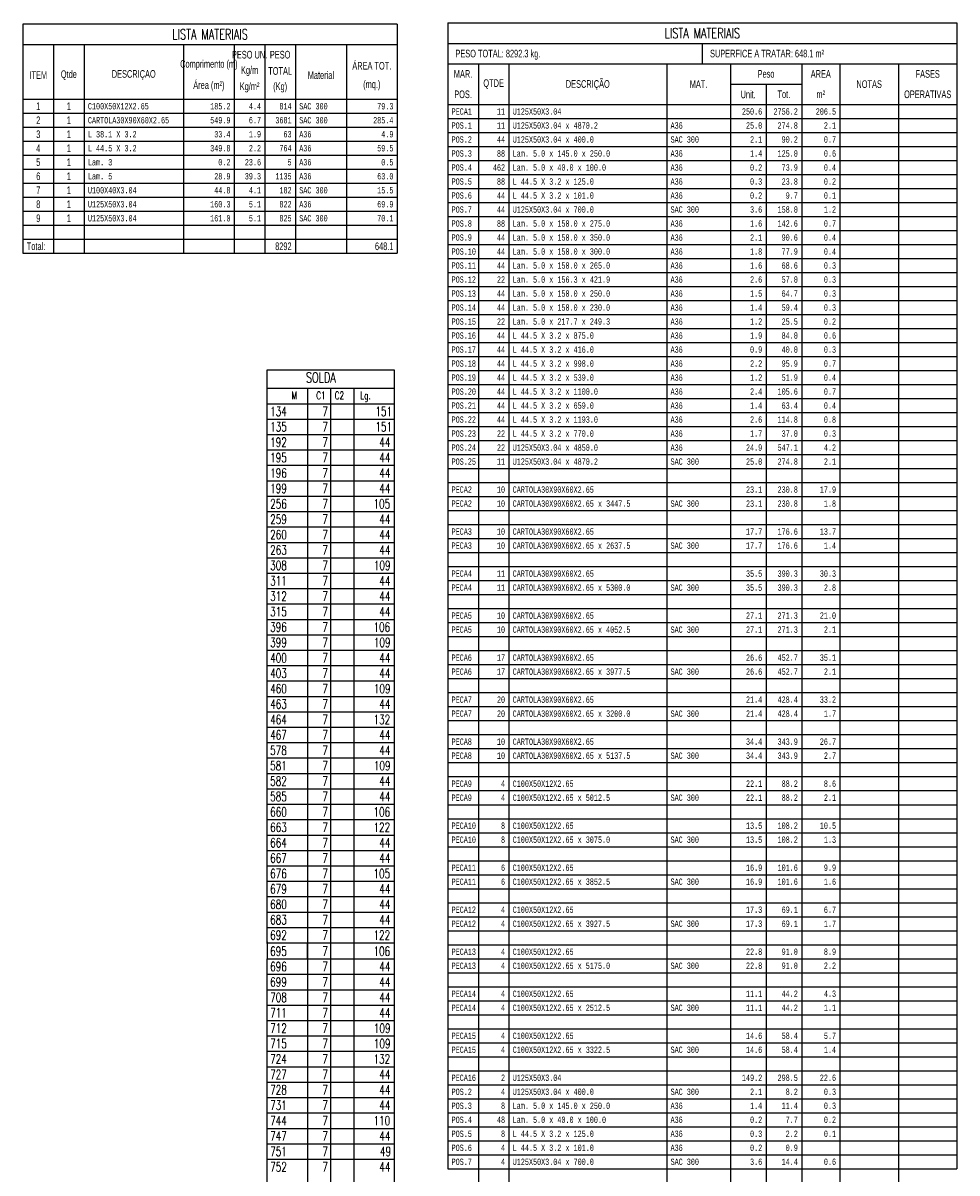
# Model space of a CAD drawing. Header units: feet. Extents: x -13577 to 173285, y -65833 to 34873.
# Tile 127 of 127: x 146548 to 150216, y 20007 to 24524. Entities that reach past the tile are written whole.
import ezdxf
from ezdxf.enums import TextEntityAlignment as Align

# ---------------------------------------------------------------- set-up
doc = ezdxf.new("R2010")
doc.units = ezdxf.units.FT
doc.header["$LTSCALE"] = 10
doc.header["$MEASUREMENT"] = 0
doc.layers.get('0').update_dxf_attribs({"linetype": 'CONTINUOUS'})
for name, color, linetype in [('TXT1', 7, 'CONTINUOUS'), ('TXT3', 3, 'CONTINUOUS'), ('TXT4', 4, 'CONTINUOUS')]:
    doc.layers.add(name, color=color, linetype=linetype)
doc.styles.add('1', font='romans.shx', dxfattribs={"width": 0.7, "height": 50})
doc.styles.add('3', font='romand.shx', dxfattribs={"width": 0.7, "height": 50})
doc.styles.add('4', font='romant.shx', dxfattribs={"width": 0.7, "height": 70})
doc.styles.add('tb1', font='romans.shx', dxfattribs={"width": 0.7, "height": 40})
doc.styles.add('tb2', font='ARLRDBD.TTF', dxfattribs={"width": 0.7, "height": 30})
doc.styles.add('tb3', font='monotxt.shx', dxfattribs={"width": 0.7, "height": 25})

msp = doc.modelspace()

# ---------------------------------------------------------------- linework, layer by layer
at = {"color": 4}
for p, q in [((146547.7, 24519.3), (146547.7, 23619.3)), ((148017.7, 24519.3), (146547.7, 24519.3)), ((148017.7, 24519.3), (148017.7, 23619.3)), ((148216.1, 24523.7), (148216.1, 20023.7)), ((148216.1, 24523.7), (150216.1, 24523.7)), ((150216.1, 24523.7), (150216.1, 20023.7)), ((146547.7, 24439.3), (148017.7, 24439.3)), ((148216.1, 24443.7), (150216.1, 24443.7)), ((146547.7, 23619.3), (148017.7, 23619.3)), ((147506.4, 23161.6), (148005.5, 23161.6)), ((147506.4, 20908.5), (147506.4, 23161.6)), ((148005.5, 23161.6), (148005.5, 18065)), ((147506.4, 23089), (148005.5, 23089)), ((147506.4, 18065), (147506.4, 20848))]:
    msp.add_line(p, q, dxfattribs=at)
at = {"color": 3}
for p, q in [((146547.7, 24439.3), (148017.7, 24439.3)), ((146667.7, 24439.3), (146667.7, 23619.3)), ((146787.7, 24439.3), (146787.7, 23619.3)), ((147177.7, 24439.3), (147177.7, 23619.3)), ((147377.7, 24439.3), (147377.7, 23619.3)), ((147497.7, 24439.3), (147497.7, 23619.3)), ((147617.7, 24439.3), (147617.7, 23619.3)), ((147817.7, 24439.3), (147817.7, 23619.3)), ((149216.1, 24363.7), (149216.1, 24443.7)), ((148216.1, 24363.7), (150216.1, 24363.7)), ((148336.1, 24363.7), (148336.1, 15286.3)), ((148456.1, 24363.7), (148456.1, 15286.3)), ((149076.1, 24363.7), (149076.1, 15286.3)), ((149326.1, 24363.7), (149326.1, 15286.3)), ((149606.1, 24363.7), (149606.1, 15286.3)), ((149756.1, 24363.7), (149756.1, 15286.3)), ((149986.1, 24363.7), (149986.1, 20023.7)), ((149326.1, 24283.7), (149606.1, 24283.7)), ((148216.1, 24203.7), (150216.1, 24203.7)), ((147664.7, 23089), (147664.7, 20908.5)), ((147756, 23089), (147756, 20908.5)), ((147847.2, 23089), (147847.2, 20908.5)), ((147506.4, 23028.5), (148005.5, 23028.5)), ((147664.7, 20908.5), (147664.7, 18065)), ((147756, 20908.5), (147756, 18065)), ((147847.2, 20908.5), (147847.2, 18065)), ((147506.4, 20848), (148005.5, 20848)), ((148216.1, 20023.7), (150216.1, 20023.7)), ((149986.1, 20023.7), (149988.2, 15286.3))]:
    msp.add_line(p, q, dxfattribs=at)
at = {"color": 7}
for p, q in [((149466.1, 24283.7), (149466.1, 15286.3)), ((146547.7, 24224.3), (148017.7, 24224.3)), ((146547.7, 24169.3), (148017.7, 24169.3)), ((148216.1, 24148.7), (150216.1, 24148.7)), ((146547.7, 24114.3), (148017.7, 24114.3)), ((148216.1, 24093.7), (150216.1, 24093.7)), ((146547.7, 24059.3), (148017.7, 24059.3)), ((148216.1, 24038.7), (150216.1, 24038.7)), ((146547.7, 24004.3), (148017.7, 24004.3)), ((148216.1, 23983.7), (150216.1, 23983.7)), ((146547.7, 23949.3), (148017.7, 23949.3)), ((146547.7, 23894.3), (148017.7, 23894.3)), ((148216.1, 23928.7), (150216.1, 23928.7)), ((148216.1, 23873.7), (150216.1, 23873.7)), ((146547.7, 23839.3), (148017.7, 23839.3)), ((148216.1, 23818.7), (150216.1, 23818.7)), ((146547.7, 23784.3), (148017.7, 23784.3)), ((148216.1, 23763.7), (150216.1, 23763.7)), ((146547.7, 23729.3), (148017.7, 23729.3)), ((146547.7, 23674.3), (148017.7, 23674.3)), ((148216.1, 23708.7), (150216.1, 23708.7)), ((148216.1, 23653.7), (150216.1, 23653.7)), ((148216.1, 23598.7), (150216.1, 23598.7)), ((148216.1, 23543.7), (150216.1, 23543.7)), ((148216.1, 23488.7), (150216.1, 23488.7)), ((148216.1, 23433.7), (150216.1, 23433.7)), ((148216.1, 23378.7), (150216.1, 23378.7)), ((148216.1, 23323.7), (150216.1, 23323.7)), ((148216.1, 23268.7), (150216.1, 23268.7)), ((148216.1, 23213.7), (150216.1, 23213.7)), ((148216.1, 23158.7), (150216.1, 23158.7)), ((148216.1, 23103.7), (150216.1, 23103.7)), ((148216.1, 23048.7), (150216.1, 23048.7)), ((148216.1, 22993.7), (150216.1, 22993.7)), ((147506.4, 22968), (148005.5, 22968)), ((147506.4, 22907.5), (148005.5, 22907.5)), ((148216.1, 22938.7), (150216.1, 22938.7)), ((148216.1, 22883.7), (150216.1, 22883.7)), ((147506.4, 22847), (148005.5, 22847)), ((148216.1, 22828.7), (150216.1, 22828.7)), ((147506.4, 22786.5), (148005.5, 22786.5)), ((148216.1, 22773.7), (150216.1, 22773.7)), ((147506.4, 22726), (148005.5, 22726)), ((148216.1, 22718.7), (150216.1, 22718.7)), ((147506.4, 22665.5), (148005.5, 22665.5)), ((148216.1, 22663.7), (150216.1, 22663.7)), ((147506.4, 22605), (148005.5, 22605)), ((148216.1, 22608.7), (150216.1, 22608.7)), ((147506.4, 22544.5), (148005.5, 22544.5)), ((148216.1, 22553.7), (150216.1, 22553.7)), ((148216.1, 22498.7), (150216.1, 22498.7)), ((147506.4, 22484), (148005.5, 22484)), ((147506.4, 22423.5), (148005.5, 22423.5)), ((148216.1, 22443.7), (150216.1, 22443.7)), ((147506.4, 22363), (148005.5, 22363)), ((148216.1, 22388.7), (150216.1, 22388.7)), ((148216.1, 22333.7), (150216.1, 22333.7)), ((147506.4, 22302.5), (148005.5, 22302.5)), ((148216.1, 22278.7), (150216.1, 22278.7)), ((147506.4, 22242), (148005.5, 22242)), ((148216.1, 22223.7), (150216.1, 22223.7)), ((147506.4, 22181.5), (148005.5, 22181.5)), ((148216.1, 22168.7), (150216.1, 22168.7)), ((147506.4, 22121), (148005.5, 22121)), ((148216.1, 22113.7), (150216.1, 22113.7)), ((147506.4, 22060.5), (148005.5, 22060.5)), ((148216.1, 22058.7), (150216.1, 22058.7)), ((147506.4, 22000), (148005.5, 22000)), ((148216.1, 22003.7), (150216.1, 22003.7)), ((147506.4, 21939.5), (148005.5, 21939.5)), ((148216.1, 21948.7), (150216.1, 21948.7)), ((147506.4, 21879), (148005.5, 21879)), ((148216.1, 21893.7), (150216.1, 21893.7)), ((147506.4, 21818.5), (148005.5, 21818.5)), ((148216.1, 21838.7), (150216.1, 21838.7)), ((148216.1, 21783.7), (150216.1, 21783.7)), ((147506.4, 21758), (148005.5, 21758)), ((148216.1, 21728.7), (150216.1, 21728.7)), ((147506.4, 21697.5), (148005.5, 21697.5)), ((147506.4, 21637), (148005.5, 21637)), ((148216.1, 21673.7), (150216.1, 21673.7)), ((148216.1, 21618.7), (150216.1, 21618.7)), ((147506.4, 21576.5), (148005.5, 21576.5)), ((148216.1, 21563.7), (150216.1, 21563.7)), ((147506.4, 21516), (148005.5, 21516)), ((148216.1, 21508.7), (150216.1, 21508.7)), ((147506.4, 21455.5), (148005.5, 21455.5)), ((148216.1, 21453.7), (150216.1, 21453.7)), ((147506.4, 21395), (148005.5, 21395)), ((148216.1, 21398.7), (150216.1, 21398.7)), ((147506.4, 21334.5), (148005.5, 21334.5)), ((148216.1, 21343.7), (150216.1, 21343.7)), ((147506.4, 21274), (148005.5, 21274)), ((148216.1, 21288.7), (150216.1, 21288.7)), ((148216.1, 21233.7), (150216.1, 21233.7)), ((147506.4, 21213.5), (148005.5, 21213.5)), ((147506.4, 21153), (148005.5, 21153)), ((148216.1, 21178.7), (150216.1, 21178.7)), ((148216.1, 21123.7), (150216.1, 21123.7)), ((147506.4, 21092.5), (148005.5, 21092.5)), ((148216.1, 21068.7), (150216.1, 21068.7)), ((147506.4, 21032), (148005.5, 21032)), ((148216.1, 21013.7), (150216.1, 21013.7)), ((147506.4, 20971.5), (148005.5, 20971.5)), ((148216.1, 20958.7), (150216.1, 20958.7)), ((147506.4, 20911), (148005.5, 20911)), ((148216.1, 20903.7), (150216.1, 20903.7)), ((147506.4, 20848), (148005.5, 20848)), ((148216.1, 20848.7), (150216.1, 20848.7)), ((147506.4, 20787.5), (148005.5, 20787.5)), ((148216.1, 20793.7), (150216.1, 20793.7)), ((148216.1, 20738.7), (150216.1, 20738.7)), ((147506.4, 20727), (148005.5, 20727)), ((147506.4, 20666.5), (148005.5, 20666.5)), ((148216.1, 20683.7), (150216.1, 20683.7)), ((147506.4, 20606), (148005.5, 20606)), ((148216.1, 20628.7), (150216.1, 20628.7)), ((148216.1, 20573.7), (150216.1, 20573.7)), ((147506.4, 20545.5), (148005.5, 20545.5)), ((148216.1, 20518.7), (150216.1, 20518.7)), ((147506.4, 20485), (148005.5, 20485)), ((148216.1, 20463.7), (150216.1, 20463.7)), ((147506.4, 20424.5), (148005.5, 20424.5)), ((148216.1, 20408.7), (150216.1, 20408.7)), ((147506.4, 20364), (148005.5, 20364)), ((148216.1, 20353.7), (150216.1, 20353.7)), ((147506.4, 20303.5), (148005.5, 20303.5)), ((148216.1, 20298.7), (150216.1, 20298.7)), ((147506.4, 20243), (148005.5, 20243)), ((148216.1, 20243.7), (150216.1, 20243.7)), ((147506.4, 20182.5), (148005.5, 20182.5)), ((148216.1, 20188.7), (150216.1, 20188.7)), ((147506.4, 20122), (148005.5, 20122)), ((148216.1, 20133.7), (150216.1, 20133.7)), ((147506.4, 20061.5), (148005.5, 20061.5)), ((148216.1, 20078.7), (150216.1, 20078.7)), ((148216.1, 20023.7), (150216.1, 20023.7))]:
    msp.add_line(p, q, dxfattribs=at)
at = {"layer": 'TXT1'}
for p, q in [((147506.4, 20914.5), (147506.4, 20848)), ((147664.7, 20848), (147664.7, 20908.5))]:
    msp.add_line(p, q, dxfattribs=at)

# ---------------------------------------------------------------- texts
at = {"color": 4, "style": 'tb1', "width": 0.7}
for p in [(147282.7, 24479.3), (149216.1, 24483.7)]:
    msp.add_text('LISTA MATERIAIS', height=40, dxfattribs=at).set_placement(p, align=Align.MIDDLE)
at = {"color": 3, "style": 'tb2', "width": 0.7}
for s, p in [('PESO UN.', (147437.7, 24399.3)), ('PESO', (147557.7, 24399.3)), ('Comprimento (m)', (147277.7, 24359.3)), ('Kg/m', (147437.7, 24335.3)), ('TOTAL', (147557.7, 24335.3)), ('ÁREA TOT.', (147917.7, 24359.3)), ('ITEM', (146607.7, 24319.3)), ('Qtde', (146727.7, 24319.3)), ('DESCRIÇAO', (146982.7, 24319.3)), ('Área (m²)', (147277.7, 24279.3)), ('Material', (147717.7, 24319.3)), ('(mq.)', (147917.7, 24279.3)), ('MAR.', (148276.1, 24323.7)), ('QTDE', (148396.1, 24283.7)), ('DESCRIÇÃO', (148766.1, 24283.7)), ('MAT.', (149201.1, 24283.7)), ('Peso', (149466.1, 24323.7)), ('AREA', (149681.1, 24323.7)), ('NOTAS', (149871.1, 24283.7)), ('FASES', (150101.1, 24323.7)), ('Kg/m²', (147437.7, 24271.3)), ('(Kg)', (147557.7, 24271.3)), ('POS.', (148276.1, 24243.7)), ('Unit.', (149396.1, 24243.7)), ('Tot.', (149536.1, 24243.7)), ('m²', (149681.1, 24243.7)), ('OPERATIVAS', (150101.1, 24243.7))]:
    msp.add_text(s, height=30, dxfattribs=at).set_placement(p, align=Align.MIDDLE)
for s, p in [('PESO TOTAL: 8292.3 kg.', (148246.1, 24403.7)), ('SUPERFICE A TRATAR: 648.1 m²', (149246.1, 24403.7)), ('Total:', (146562.7, 23646.8))]:
    msp.add_text(s, height=30, dxfattribs=at).set_placement(p, align=Align.MIDDLE_LEFT)
at = {"color": 7, "style": 'tb2', "width": 0.7}
for s, p in [('1', (146607.7, 24196.8)), ('1', (146727.7, 24196.8)), ('2', (146607.7, 24141.8)), ('1', (146727.7, 24141.8)), ('3', (146607.7, 24086.8)), ('1', (146727.7, 24086.8)), ('4', (146607.7, 24031.8)), ('1', (146727.7, 24031.8)), ('5', (146607.7, 23976.8)), ('1', (146727.7, 23976.8)), ('6', (146607.7, 23921.8)), ('1', (146727.7, 23921.8)), ('7', (146607.7, 23866.8)), ('1', (146727.7, 23866.8)), ('8', (146607.7, 23811.8)), ('1', (146727.7, 23811.8)), ('9', (146607.7, 23756.8)), ('1', (146727.7, 23756.8))]:
    msp.add_text(s, height=30, dxfattribs=at).set_placement(p, align=Align.MIDDLE)
at = {"color": 7, "style": 'tb3', "width": 0.7}
for s, p in [('C100X50X12X2.65', (146802.7, 24196.8)), ('SAC 300', (147632.7, 24196.8)), ('PECA1', (148231.1, 24176.2)), ('U125X50X3.04', (148471.1, 24176.2)), ('CARTOLA30X90X60X2.65', (146802.7, 24141.8)), ('SAC 300', (147632.7, 24141.8)), ('POS.1', (148231.1, 24121.2)), ('U125X50X3.04 x 4870.2', (148471.1, 24121.2)), ('A36', (149091.1, 24121.2)), ('L 38.1 X 3.2', (146802.7, 24086.8)), ('A36', (147632.7, 24086.8)), ('POS.2', (148231.1, 24066.2)), ('U125X50X3.04 x 400.0', (148471.1, 24066.2)), ('SAC 300', (149091.1, 24066.2)), ('L 44.5 X 3.2', (146802.7, 24031.8)), ('A36', (147632.7, 24031.8)), ('Lam. 3', (146802.7, 23976.8)), ('A36', (147632.7, 23976.8)), ('POS.3', (148231.1, 24011.2)), ('Lam. 5.0 x 145.0 x 250.0', (148471.1, 24011.2)), ('A36', (149091.1, 24011.2)), ('POS.4', (148231.1, 23956.2)), ('Lam. 5.0 x 40.0 x 100.0', (148471.1, 23956.2)), ('A36', (149091.1, 23956.2)), ('Lam. 5', (146802.7, 23921.8)), ('A36', (147632.7, 23921.8)), ('POS.5', (148231.1, 23901.2)), ('L 44.5 X 3.2 x 125.0', (148471.1, 23901.2)), ('A36', (149091.1, 23901.2)), ('U100X40X3.04', (146802.7, 23866.8)), ('SAC 300', (147632.7, 23866.8)), ('POS.6', (148231.1, 23846.2)), ('L 44.5 X 3.2 x 101.0', (148471.1, 23846.2)), ('A36', (149091.1, 23846.2)), ('U125X50X3.04', (146802.7, 23811.8)), ('A36', (147632.7, 23811.8)), ('POS.7', (148231.1, 23791.2)), ('U125X50X3.04 x 700.0', (148471.1, 23791.2)), ('SAC 300', (149091.1, 23791.2)), ('U125X50X3.04', (146802.7, 23756.8)), ('SAC 300', (147632.7, 23756.8)), ('POS.8', (148231.1, 23736.2)), ('Lam. 5.0 x 150.0 x 275.0', (148471.1, 23736.2)), ('A36', (149091.1, 23736.2)), ('POS.9', (148231.1, 23681.2)), ('Lam. 5.0 x 150.0 x 350.0', (148471.1, 23681.2)), ('A36', (149091.1, 23681.2)), ('POS.10', (148231.1, 23626.2)), ('Lam. 5.0 x 150.0 x 300.0', (148471.1, 23626.2)), ('A36', (149091.1, 23626.2)), ('POS.11', (148231.1, 23571.2)), ('Lam. 5.0 x 150.0 x 265.0', (148471.1, 23571.2)), ('A36', (149091.1, 23571.2)), ('POS.12', (148231.1, 23516.2)), ('Lam. 5.0 x 156.3 x 421.9', (148471.1, 23516.2)), ('A36', (149091.1, 23516.2)), ('POS.13', (148231.1, 23461.2)), ('Lam. 5.0 x 150.0 x 250.0', (148471.1, 23461.2)), ('A36', (149091.1, 23461.2)), ('POS.14', (148231.1, 23406.2)), ('Lam. 5.0 x 150.0 x 230.0', (148471.1, 23406.2)), ('A36', (149091.1, 23406.2)), ('POS.15', (148231.1, 23351.2)), ('Lam. 5.0 x 217.7 x 249.3', (148471.1, 23351.2)), ('A36', (149091.1, 23351.2)), ('POS.16', (148231.1, 23296.2)), ('L 44.5 X 3.2 x 875.0', (148471.1, 23296.2)), ('A36', (149091.1, 23296.2)), ('POS.17', (148231.1, 23241.2)), ('L 44.5 X 3.2 x 416.0', (148471.1, 23241.2)), ('A36', (149091.1, 23241.2)), ('POS.18', (148231.1, 23186.2)), ('L 44.5 X 3.2 x 998.0', (148471.1, 23186.2)), ('A36', (149091.1, 23186.2)), ('POS.19', (148231.1, 23131.2)), ('L 44.5 X 3.2 x 539.0', (148471.1, 23131.2)), ('A36', (149091.1, 23131.2)), ('POS.20', (148231.1, 23076.2)), ('L 44.5 X 3.2 x 1100.0', (148471.1, 23076.2)), ('A36', (149091.1, 23076.2)), ('POS.21', (148231.1, 23021.2)), ('L 44.5 X 3.2 x 659.0', (148471.1, 23021.2)), ('A36', (149091.1, 23021.2)), ('POS.22', (148231.1, 22966.2)), ('L 44.5 X 3.2 x 1193.0', (148471.1, 22966.2)), ('A36', (149091.1, 22966.2)), ('POS.23', (148231.1, 22911.2)), ('L 44.5 X 3.2 x 770.0', (148471.1, 22911.2)), ('A36', (149091.1, 22911.2)), ('POS.24', (148231.1, 22856.2)), ('U125X50X3.04 x 4850.0', (148471.1, 22856.2)), ('A36', (149091.1, 22856.2)), ('POS.25', (148231.1, 22801.2)), ('U125X50X3.04 x 4870.2', (148471.1, 22801.2)), ('SAC 300', (149091.1, 22801.2)), ('PECA2', (148231.1, 22691.2)), ('CARTOLA30X90X60X2.65', (148471.1, 22691.2)), ('PECA2', (148231.1, 22636.2)), ('CARTOLA30X90X60X2.65 x 3447.5', (148471.1, 22636.2)), ('SAC 300', (149091.1, 22636.2)), ('PECA3', (148231.1, 22526.2)), ('CARTOLA30X90X60X2.65', (148471.1, 22526.2)), ('PECA3', (148231.1, 22471.2)), ('CARTOLA30X90X60X2.65 x 2637.5', (148471.1, 22471.2)), ('SAC 300', (149091.1, 22471.2)), ('PECA4', (148231.1, 22361.2)), ('CARTOLA30X90X60X2.65', (148471.1, 22361.2)), ('PECA4', (148231.1, 22306.2)), ('CARTOLA30X90X60X2.65 x 5300.0', (148471.1, 22306.2)), ('SAC 300', (149091.1, 22306.2)), ('PECA5', (148231.1, 22196.2)), ('CARTOLA30X90X60X2.65', (148471.1, 22196.2)), ('PECA5', (148231.1, 22141.2)), ('CARTOLA30X90X60X2.65 x 4052.5', (148471.1, 22141.2)), ('SAC 300', (149091.1, 22141.2)), ('PECA6', (148231.1, 22031.2)), ('CARTOLA30X90X60X2.65', (148471.1, 22031.2)), ('PECA6', (148231.1, 21976.2)), ('CARTOLA30X90X60X2.65 x 3977.5', (148471.1, 21976.2)), ('SAC 300', (149091.1, 21976.2)), ('PECA7', (148231.1, 21866.2)), ('CARTOLA30X90X60X2.65', (148471.1, 21866.2)), ('PECA7', (148231.1, 21811.2)), ('CARTOLA30X90X60X2.65 x 3200.0', (148471.1, 21811.2)), ('SAC 300', (149091.1, 21811.2)), ('PECA8', (148231.1, 21701.2)), ('CARTOLA30X90X60X2.65', (148471.1, 21701.2)), ('PECA8', (148231.1, 21646.2)), ('CARTOLA30X90X60X2.65 x 5137.5', (148471.1, 21646.2)), ('SAC 300', (149091.1, 21646.2)), ('PECA9', (148231.1, 21536.2)), ('C100X50X12X2.65', (148471.1, 21536.2)), ('PECA9', (148231.1, 21481.2)), ('C100X50X12X2.65 x 5012.5', (148471.1, 21481.2)), ('SAC 300', (149091.1, 21481.2)), ('PECA10', (148231.1, 21371.2)), ('C100X50X12X2.65', (148471.1, 21371.2)), ('PECA10', (148231.1, 21316.2)), ('C100X50X12X2.65 x 3075.0', (148471.1, 21316.2)), ('SAC 300', (149091.1, 21316.2)), ('PECA11', (148231.1, 21206.2)), ('C100X50X12X2.65', (148471.1, 21206.2)), ('PECA11', (148231.1, 21151.2)), ('C100X50X12X2.65 x 3852.5', (148471.1, 21151.2)), ('SAC 300', (149091.1, 21151.2)), ('PECA12', (148231.1, 21041.2)), ('C100X50X12X2.65', (148471.1, 21041.2)), ('PECA12', (148231.1, 20986.2)), ('C100X50X12X2.65 x 3927.5', (148471.1, 20986.2)), ('SAC 300', (149091.1, 20986.2)), ('PECA13', (148231.1, 20876.2)), ('C100X50X12X2.65', (148471.1, 20876.2)), ('PECA13', (148231.1, 20821.2)), ('C100X50X12X2.65 x 5175.0', (148471.1, 20821.2)), ('SAC 300', (149091.1, 20821.2)), ('PECA14', (148231.1, 20711.2)), ('C100X50X12X2.65', (148471.1, 20711.2)), ('PECA14', (148231.1, 20656.2)), ('C100X50X12X2.65 x 2512.5', (148471.1, 20656.2)), ('SAC 300', (149091.1, 20656.2)), ('PECA15', (148231.1, 20546.2)), ('C100X50X12X2.65', (148471.1, 20546.2)), ('PECA15', (148231.1, 20491.2)), ('C100X50X12X2.65 x 3322.5', (148471.1, 20491.2)), ('SAC 300', (149091.1, 20491.2)), ('PECA16', (148231.1, 20381.2)), ('U125X50X3.04', (148471.1, 20381.2)), ('POS.2', (148231.1, 20326.2)), ('U125X50X3.04 x 400.0', (148471.1, 20326.2)), ('SAC 300', (149091.1, 20326.2)), ('POS.3', (148231.1, 20271.2)), ('Lam. 5.0 x 145.0 x 250.0', (148471.1, 20271.2)), ('A36', (149091.1, 20271.2)), ('POS.4', (148231.1, 20216.2)), ('Lam. 5.0 x 40.0 x 100.0', (148471.1, 20216.2)), ('A36', (149091.1, 20216.2)), ('POS.5', (148231.1, 20161.2)), ('L 44.5 X 3.2 x 125.0', (148471.1, 20161.2)), ('A36', (149091.1, 20161.2)), ('POS.6', (148231.1, 20106.2)), ('L 44.5 X 3.2 x 101.0', (148471.1, 20106.2)), ('A36', (149091.1, 20106.2)), ('POS.7', (148231.1, 20051.2)), ('U125X50X3.04 x 700.0', (148471.1, 20051.2)), ('SAC 300', (149091.1, 20051.2))]:
    msp.add_text(s, height=25, dxfattribs=at).set_placement(p, align=Align.MIDDLE_LEFT)
for s, p in [('185.2', (147362.7, 24196.8)), ('4.4', (147482.7, 24196.8)), ('814', (147602.7, 24196.8)), ('79.3', (148002.7, 24196.8)), ('11', (148441.1, 24176.2)), ('250.6', (149451.1, 24176.2)), ('2756.2', (149591.1, 24176.2)), ('206.5', (149741.1, 24176.2)), ('549.9', (147362.7, 24141.8)), ('6.7', (147482.7, 24141.8)), ('3681', (147602.7, 24141.8)), ('285.4', (148002.7, 24141.8)), ('11', (148441.1, 24121.2)), ('25.0', (149451.1, 24121.2)), ('274.8', (149591.1, 24121.2)), ('2.1', (149741.1, 24121.2)), ('33.4', (147362.7, 24086.8)), ('1.9', (147482.7, 24086.8)), ('63', (147602.7, 24086.8)), ('4.9', (148002.7, 24086.8)), ('44', (148441.1, 24066.2)), ('2.1', (149451.1, 24066.2)), ('90.2', (149591.1, 24066.2)), ('0.7', (149741.1, 24066.2)), ('349.8', (147362.7, 24031.8)), ('2.2', (147482.7, 24031.8)), ('764', (147602.7, 24031.8)), ('59.5', (148002.7, 24031.8)), ('0.2', (147362.7, 23976.8)), ('23.6', (147482.7, 23976.8)), ('5', (147602.7, 23976.8)), ('0.5', (148002.7, 23976.8)), ('88', (148441.1, 24011.2)), ('1.4', (149451.1, 24011.2)), ('125.0', (149591.1, 24011.2)), ('0.6', (149741.1, 24011.2)), ('462', (148441.1, 23956.2)), ('0.2', (149451.1, 23956.2)), ('73.9', (149591.1, 23956.2)), ('0.4', (149741.1, 23956.2)), ('28.9', (147362.7, 23921.8)), ('39.3', (147482.7, 23921.8)), ('1135', (147602.7, 23921.8)), ('63.0', (148002.7, 23921.8)), ('88', (148441.1, 23901.2)), ('0.3', (149451.1, 23901.2)), ('23.8', (149591.1, 23901.2)), ('0.2', (149741.1, 23901.2)), ('44.8', (147362.7, 23866.8)), ('4.1', (147482.7, 23866.8)), ('182', (147602.7, 23866.8)), ('15.5', (148002.7, 23866.8)), ('44', (148441.1, 23846.2)), ('0.2', (149451.1, 23846.2)), ('9.7', (149591.1, 23846.2)), ('0.1', (149741.1, 23846.2)), ('160.3', (147362.7, 23811.8)), ('5.1', (147482.7, 23811.8)), ('822', (147602.7, 23811.8)), ('69.9', (148002.7, 23811.8)), ('44', (148441.1, 23791.2)), ('3.6', (149451.1, 23791.2)), ('158.0', (149591.1, 23791.2)), ('1.2', (149741.1, 23791.2)), ('161.0', (147362.7, 23756.8)), ('5.1', (147482.7, 23756.8)), ('825', (147602.7, 23756.8)), ('70.1', (148002.7, 23756.8)), ('88', (148441.1, 23736.2)), ('1.6', (149451.1, 23736.2)), ('142.6', (149591.1, 23736.2)), ('0.7', (149741.1, 23736.2)), ('44', (148441.1, 23681.2)), ('2.1', (149451.1, 23681.2)), ('90.6', (149591.1, 23681.2)), ('0.4', (149741.1, 23681.2)), ('44', (148441.1, 23626.2)), ('1.8', (149451.1, 23626.2)), ('77.9', (149591.1, 23626.2)), ('0.4', (149741.1, 23626.2)), ('44', (148441.1, 23571.2)), ('1.6', (149451.1, 23571.2)), ('68.6', (149591.1, 23571.2)), ('0.3', (149741.1, 23571.2)), ('22', (148441.1, 23516.2)), ('2.6', (149451.1, 23516.2)), ('57.0', (149591.1, 23516.2)), ('0.3', (149741.1, 23516.2)), ('44', (148441.1, 23461.2)), ('1.5', (149451.1, 23461.2)), ('64.7', (149591.1, 23461.2)), ('0.3', (149741.1, 23461.2)), ('44', (148441.1, 23406.2)), ('1.4', (149451.1, 23406.2)), ('59.4', (149591.1, 23406.2)), ('0.3', (149741.1, 23406.2)), ('22', (148441.1, 23351.2)), ('1.2', (149451.1, 23351.2)), ('25.5', (149591.1, 23351.2)), ('0.2', (149741.1, 23351.2)), ('44', (148441.1, 23296.2)), ('1.9', (149451.1, 23296.2)), ('84.0', (149591.1, 23296.2)), ('0.6', (149741.1, 23296.2)), ('44', (148441.1, 23241.2)), ('0.9', (149451.1, 23241.2)), ('40.0', (149591.1, 23241.2)), ('0.3', (149741.1, 23241.2)), ('44', (148441.1, 23186.2)), ('2.2', (149451.1, 23186.2)), ('95.9', (149591.1, 23186.2)), ('0.7', (149741.1, 23186.2)), ('44', (148441.1, 23131.2)), ('1.2', (149451.1, 23131.2)), ('51.9', (149591.1, 23131.2)), ('0.4', (149741.1, 23131.2)), ('44', (148441.1, 23076.2)), ('2.4', (149451.1, 23076.2)), ('105.6', (149591.1, 23076.2)), ('0.7', (149741.1, 23076.2)), ('44', (148441.1, 23021.2)), ('1.4', (149451.1, 23021.2)), ('63.4', (149591.1, 23021.2)), ('0.4', (149741.1, 23021.2)), ('44', (148441.1, 22966.2)), ('2.6', (149451.1, 22966.2)), ('114.8', (149591.1, 22966.2)), ('0.8', (149741.1, 22966.2)), ('22', (148441.1, 22911.2)), ('1.7', (149451.1, 22911.2)), ('37.0', (149591.1, 22911.2)), ('0.3', (149741.1, 22911.2)), ('22', (148441.1, 22856.2)), ('24.9', (149451.1, 22856.2)), ('547.1', (149591.1, 22856.2)), ('4.2', (149741.1, 22856.2)), ('11', (148441.1, 22801.2)), ('25.0', (149451.1, 22801.2)), ('274.8', (149591.1, 22801.2)), ('2.1', (149741.1, 22801.2)), ('10', (148441.1, 22691.2)), ('23.1', (149451.1, 22691.2)), ('230.8', (149591.1, 22691.2)), ('17.9', (149741.1, 22691.2)), ('10', (148441.1, 22636.2)), ('23.1', (149451.1, 22636.2)), ('230.8', (149591.1, 22636.2)), ('1.8', (149741.1, 22636.2)), ('10', (148441.1, 22526.2)), ('17.7', (149451.1, 22526.2)), ('176.6', (149591.1, 22526.2)), ('13.7', (149741.1, 22526.2)), ('10', (148441.1, 22471.2)), ('17.7', (149451.1, 22471.2)), ('176.6', (149591.1, 22471.2)), ('1.4', (149741.1, 22471.2)), ('11', (148441.1, 22361.2)), ('35.5', (149451.1, 22361.2)), ('390.3', (149591.1, 22361.2)), ('30.3', (149741.1, 22361.2)), ('11', (148441.1, 22306.2)), ('35.5', (149451.1, 22306.2)), ('390.3', (149591.1, 22306.2)), ('2.8', (149741.1, 22306.2)), ('10', (148441.1, 22196.2)), ('27.1', (149451.1, 22196.2)), ('271.3', (149591.1, 22196.2)), ('21.0', (149741.1, 22196.2)), ('10', (148441.1, 22141.2)), ('27.1', (149451.1, 22141.2)), ('271.3', (149591.1, 22141.2)), ('2.1', (149741.1, 22141.2)), ('17', (148441.1, 22031.2)), ('26.6', (149451.1, 22031.2)), ('452.7', (149591.1, 22031.2)), ('35.1', (149741.1, 22031.2)), ('17', (148441.1, 21976.2)), ('26.6', (149451.1, 21976.2)), ('452.7', (149591.1, 21976.2)), ('2.1', (149741.1, 21976.2)), ('20', (148441.1, 21866.2)), ('21.4', (149451.1, 21866.2)), ('428.4', (149591.1, 21866.2)), ('33.2', (149741.1, 21866.2)), ('20', (148441.1, 21811.2)), ('21.4', (149451.1, 21811.2)), ('428.4', (149591.1, 21811.2)), ('1.7', (149741.1, 21811.2)), ('10', (148441.1, 21701.2)), ('34.4', (149451.1, 21701.2)), ('343.9', (149591.1, 21701.2)), ('26.7', (149741.1, 21701.2)), ('10', (148441.1, 21646.2)), ('34.4', (149451.1, 21646.2)), ('343.9', (149591.1, 21646.2)), ('2.7', (149741.1, 21646.2)), ('4', (148441.1, 21536.2)), ('22.1', (149451.1, 21536.2)), ('88.2', (149591.1, 21536.2)), ('8.6', (149741.1, 21536.2)), ('4', (148441.1, 21481.2)), ('22.1', (149451.1, 21481.2)), ('88.2', (149591.1, 21481.2)), ('2.1', (149741.1, 21481.2)), ('8', (148441.1, 21371.2)), ('13.5', (149451.1, 21371.2)), ('108.2', (149591.1, 21371.2)), ('10.5', (149741.1, 21371.2)), ('8', (148441.1, 21316.2)), ('13.5', (149451.1, 21316.2)), ('108.2', (149591.1, 21316.2)), ('1.3', (149741.1, 21316.2)), ('6', (148441.1, 21206.2)), ('16.9', (149451.1, 21206.2)), ('101.6', (149591.1, 21206.2)), ('9.9', (149741.1, 21206.2)), ('6', (148441.1, 21151.2)), ('16.9', (149451.1, 21151.2)), ('101.6', (149591.1, 21151.2)), ('1.6', (149741.1, 21151.2)), ('4', (148441.1, 21041.2)), ('17.3', (149451.1, 21041.2)), ('69.1', (149591.1, 21041.2)), ('6.7', (149741.1, 21041.2)), ('4', (148441.1, 20986.2)), ('17.3', (149451.1, 20986.2)), ('69.1', (149591.1, 20986.2)), ('1.7', (149741.1, 20986.2)), ('4', (148441.1, 20876.2)), ('22.8', (149451.1, 20876.2)), ('91.0', (149591.1, 20876.2)), ('8.9', (149741.1, 20876.2)), ('4', (148441.1, 20821.2)), ('22.8', (149451.1, 20821.2)), ('91.0', (149591.1, 20821.2)), ('2.2', (149741.1, 20821.2)), ('4', (148441.1, 20711.2)), ('11.1', (149451.1, 20711.2)), ('44.2', (149591.1, 20711.2)), ('4.3', (149741.1, 20711.2)), ('4', (148441.1, 20656.2)), ('11.1', (149451.1, 20656.2)), ('44.2', (149591.1, 20656.2)), ('1.1', (149741.1, 20656.2)), ('4', (148441.1, 20546.2)), ('14.6', (149451.1, 20546.2)), ('58.4', (149591.1, 20546.2)), ('5.7', (149741.1, 20546.2)), ('4', (148441.1, 20491.2)), ('14.6', (149451.1, 20491.2)), ('58.4', (149591.1, 20491.2)), ('1.4', (149741.1, 20491.2)), ('2', (148441.1, 20381.2)), ('149.2', (149451.1, 20381.2)), ('298.5', (149591.1, 20381.2)), ('22.6', (149741.1, 20381.2)), ('4', (148441.1, 20326.2)), ('2.1', (149451.1, 20326.2)), ('8.2', (149591.1, 20326.2)), ('0.3', (149741.1, 20326.2)), ('8', (148441.1, 20271.2)), ('1.4', (149451.1, 20271.2)), ('11.4', (149591.1, 20271.2)), ('0.3', (149741.1, 20271.2)), ('48', (148441.1, 20216.2)), ('0.2', (149451.1, 20216.2)), ('7.7', (149591.1, 20216.2)), ('0.2', (149741.1, 20216.2)), ('8', (148441.1, 20161.2)), ('0.3', (149451.1, 20161.2)), ('2.2', (149591.1, 20161.2)), ('0.1', (149741.1, 20161.2)), ('4', (148441.1, 20106.2)), ('0.2', (149451.1, 20106.2)), ('0.9', (149591.1, 20106.2)), ('4', (148441.1, 20051.2)), ('3.6', (149451.1, 20051.2)), ('14.4', (149591.1, 20051.2)), ('0.6', (149741.1, 20051.2))]:
    msp.add_text(s, height=25, dxfattribs=at).set_placement(p, align=Align.MIDDLE_RIGHT)
at = {"color": 3, "style": 'tb2', "width": 0.7}
for s, p in [('8292', (147602.7, 23646.8)), ('648.1', (148002.7, 23646.8))]:
    msp.add_text(s, height=30, dxfattribs=at).set_placement(p, align=Align.MIDDLE_RIGHT)
at = {"layer": 'TXT1', "color": 7, "style": '1', "width": 0.7}
for s, p in [('134', (147518.5, 22980.1)), ('7', (147723.3, 22980.1)), ('151', (147931.7, 22980.1)), ('135', (147518.5, 22919.6)), ('7', (147723.3, 22919.6)), ('151', (147931.7, 22919.6)), ('192', (147518.5, 22859.1)), ('7', (147723.3, 22859.1)), ('44', (147947.4, 22859.1)), ('195', (147518.5, 22798.6)), ('7', (147723.3, 22798.6)), ('44', (147947.4, 22798.6)), ('196', (147518.5, 22738.1)), ('7', (147723.3, 22738.1)), ('44', (147947.4, 22738.1)), ('199', (147518.5, 22677.6)), ('7', (147723.3, 22677.6)), ('44', (147947.4, 22677.6)), ('256', (147518.5, 22617.1)), ('7', (147723.3, 22617.1)), ('105', (147924.4, 22617.1)), ('259', (147518.5, 22556.6)), ('7', (147723.3, 22556.6)), ('44', (147947.4, 22556.6)), ('260', (147518.5, 22496.1)), ('7', (147723.3, 22496.1)), ('44', (147947.4, 22496.1)), ('263', (147518.5, 22435.6)), ('7', (147723.3, 22435.6)), ('44', (147947.4, 22435.6)), ('308', (147518.5, 22375.1)), ('7', (147723.3, 22375.1)), ('109', (147925.6, 22375.1)), ('311', (147518.5, 22314.6)), ('7', (147723.3, 22314.6)), ('44', (147947.4, 22314.6)), ('312', (147518.5, 22254.1)), ('7', (147723.3, 22254.1)), ('44', (147947.4, 22254.1)), ('315', (147518.5, 22193.6)), ('7', (147723.3, 22193.6)), ('44', (147947.4, 22193.6)), ('396', (147518.5, 22133.1)), ('7', (147723.3, 22133.1)), ('106', (147924.4, 22133.1)), ('399', (147518.5, 22072.6)), ('7', (147723.3, 22072.6)), ('109', (147925.6, 22072.6)), ('400', (147518.5, 22012.1)), ('7', (147723.3, 22012.1)), ('44', (147947.4, 22012.1)), ('403', (147518.5, 21951.6)), ('7', (147723.3, 21951.6)), ('44', (147947.4, 21951.6)), ('460', (147518.5, 21891.1)), ('7', (147723.3, 21891.1)), ('109', (147925.6, 21891.1)), ('463', (147518.5, 21830.6)), ('7', (147723.3, 21830.6)), ('44', (147947.4, 21830.6)), ('464', (147518.5, 21770.1)), ('7', (147723.3, 21770.1)), ('132', (147924.4, 21770.1)), ('467', (147518.5, 21709.6)), ('7', (147723.3, 21709.6)), ('44', (147947.4, 21709.6)), ('578', (147518.5, 21649.1)), ('7', (147723.3, 21649.1)), ('44', (147947.4, 21649.1)), ('581', (147518.5, 21588.6)), ('7', (147723.3, 21588.6)), ('109', (147925.6, 21588.6)), ('582', (147518.5, 21528.1)), ('7', (147723.3, 21528.1)), ('44', (147947.4, 21528.1)), ('585', (147518.5, 21467.6)), ('7', (147723.3, 21467.6)), ('44', (147947.4, 21467.6)), ('660', (147518.5, 21407.1)), ('7', (147723.3, 21407.1)), ('106', (147924.4, 21407.1)), ('663', (147518.5, 21346.6)), ('7', (147723.3, 21346.6)), ('122', (147924.4, 21346.6)), ('664', (147518.5, 21286.1)), ('7', (147723.3, 21286.1)), ('44', (147947.4, 21286.1)), ('667', (147518.5, 21225.6)), ('7', (147723.3, 21225.6)), ('44', (147947.4, 21225.6)), ('676', (147518.5, 21165.1)), ('7', (147723.3, 21165.1)), ('105', (147924.4, 21165.1)), ('679', (147518.5, 21104.6)), ('7', (147723.3, 21104.6)), ('44', (147947.4, 21104.6)), ('680', (147518.5, 21044.1)), ('7', (147723.3, 21044.1)), ('44', (147947.4, 21044.1)), ('683', (147518.5, 20983.6)), ('7', (147723.3, 20983.6)), ('44', (147947.4, 20983.6)), ('692', (147518.5, 20923.1)), ('7', (147723.3, 20923.1)), ('122', (147924.4, 20923.1)), ('695', (147518.5, 20860.1)), ('7', (147723.3, 20860.1)), ('106', (147924.4, 20860.1)), ('696', (147518.5, 20799.6)), ('7', (147723.3, 20799.6)), ('44', (147947.4, 20799.6)), ('699', (147518.5, 20739.1)), ('7', (147723.3, 20739.1)), ('44', (147947.4, 20739.1)), ('708', (147518.5, 20678.6)), ('7', (147723.3, 20678.6)), ('44', (147947.4, 20678.6)), ('711', (147518.5, 20618.1)), ('7', (147723.3, 20618.1)), ('44', (147947.4, 20618.1)), ('712', (147518.5, 20557.6)), ('7', (147723.3, 20557.6)), ('109', (147925.6, 20557.6)), ('715', (147518.5, 20497.1)), ('7', (147723.3, 20497.1)), ('109', (147925.6, 20497.1)), ('724', (147518.5, 20436.6)), ('7', (147723.3, 20436.6)), ('132', (147924.4, 20436.6)), ('727', (147518.5, 20376.1)), ('7', (147723.3, 20376.1)), ('44', (147947.4, 20376.1)), ('728', (147518.5, 20315.6)), ('7', (147723.3, 20315.6)), ('44', (147947.4, 20315.6)), ('731', (147518.5, 20255.1)), ('7', (147723.3, 20255.1)), ('44', (147947.4, 20255.1)), ('744', (147518.5, 20194.6)), ('7', (147723.3, 20194.6)), ('110', (147924.4, 20194.6)), ('747', (147518.5, 20134.1)), ('7', (147723.3, 20134.1)), ('44', (147947.4, 20134.1)), ('751', (147518.5, 20073.6)), ('7', (147723.3, 20073.6)), ('49', (147949.8, 20073.6)), ('752', (147518.5, 20013.1)), ('7', (147723.3, 20013.1)), ('44', (147947.4, 20013.1))]:
    msp.add_text(s, height=36.3, dxfattribs=at).set_placement(p)
at = {"layer": 'TXT3', "color": 3, "style": '3', "width": 0.7}
for s, p in [('M', (147602.5, 23045.8)), ('C1', (147699.6, 23045.8)), ('C2', (147772, 23045.8)), ('Lg.', (147872.1, 23045.8))]:
    msp.add_text(s, height=30, dxfattribs=at).set_placement(p)
at = {"layer": 'TXT4', "color": 4, "style": '4', "width": 0.7}
msp.add_text('SOLDA', height=40, dxfattribs=at).set_placement((147658.7, 23111.6))

doc.saveas('drawing.dxf')
